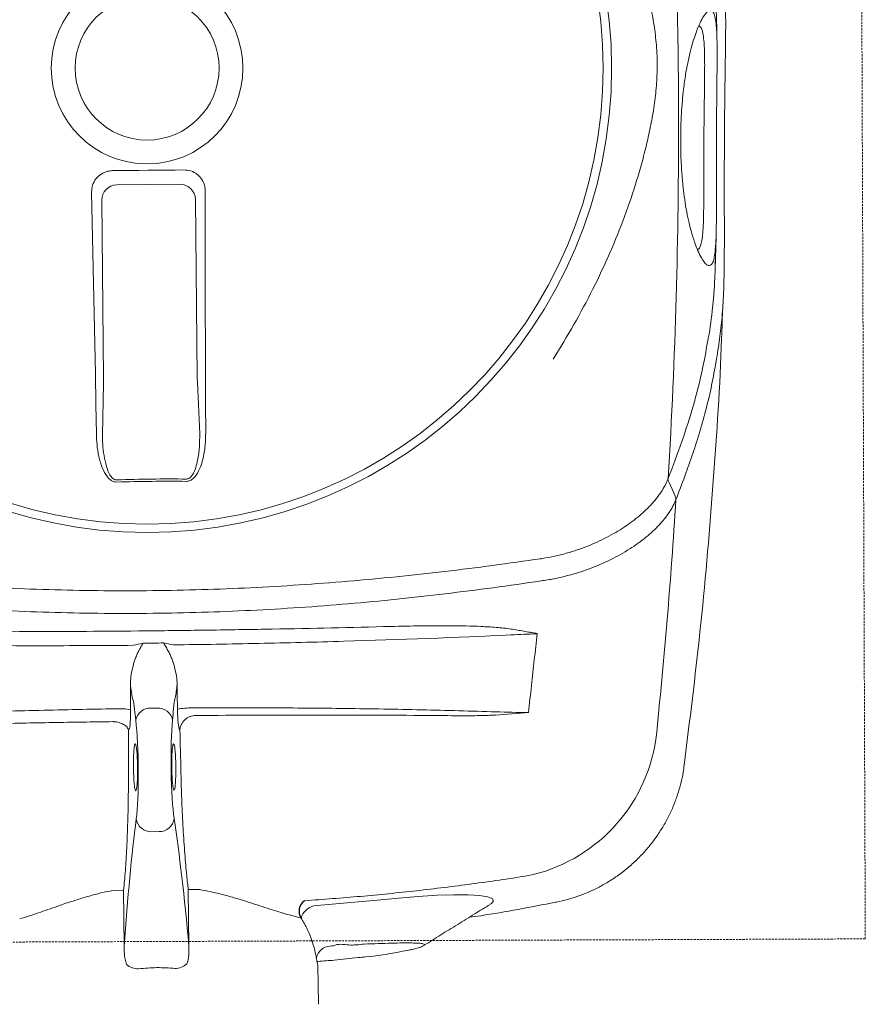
# Model space of a CAD drawing. Header units: inches. Extents: x 1703 to 137267, y -37098 to 14102.
# Tile 100 of 142: x 93827 to 94022, y 7576 to 7803. Entities that reach past the tile are written whole.
import ezdxf

# ---------------------------------------------------------------- set-up
doc = ezdxf.new("R2010")
doc.units = ezdxf.units.IN
doc.header["$MEASUREMENT"] = 0
doc.linetypes.add('11aa1PB-bd$0$11aa1PB-af$0$TRATTEGGIATA', pattern=[0.75, 0.5, -0.25])
doc.layers.add('CKD Equipments', color=252, linetype='Continuous', lineweight=0)
doc.layers.add('FAINTEQUIP', color=252, linetype='Continuous', lineweight=0)
doc.layers.add('TEXT50', color=7, linetype='Continuous')

# ---------------------------------------------------------------- blocks, each defined once
blk = doc.blocks.new('G$C62143A14')
at = {"linetype": 'Continuous', "lineweight": 0}
for p, q in [((166.18, 199.09), (180.76, 199.25)), ((163.17, 154.51), (162.73, 195.56)), ((184.29, 195.79), (184.73, 154.75)), ((162.89, 141.56), (163.17, 153.37)), ((184.76, 153.6), (185.3, 141.8)), ((263.88, 107.91), (263.87, 107.91)), ((174.02, 78.58), (175.51, 78.6)), ((169.06, 73.73), (168.91, 73.48)), ((180.74, 73.61), (180.59, 73.86)), ((296.83, 65.48), (296.83, 65.47)), ((170.72, 59.96), (170.71, 59.95)), ((174.2, 50.13), (175.95, 50.15)), ((165.22, 36.62), (167.76, 36.65)), ((167.76, 36.65), (167.91, 23.62)), ((182.67, 36.81), (185.22, 36.83)), ((182.81, 23.78), (182.67, 36.81)), ((226.17, 34.33), (211.46, 33.05)), ((252.18, 33.41), (252.18, 33.41)), ((267.17, 33.94), (267.17, 33.94)), ((208.63, 30.26), (206.72, 30.77)), ((232.42, 22.7), (233.43, 22.86)), ((232.63, 22.72), (233.05, 22.8)), ((233.43, 22.86), (233.69, 22.92)), ((237.04, 24.06), (236.98, 23.98)), ((212.61, 10.39), (212.51, 19.39))]:
    blk.add_line(p, q, dxfattribs=at)
at = {"linetype": 'Continuous', "lineweight": 0, "flags": 128}
for points in [[(165.21, 202.39), (167.27, 202.41), (169.32, 202.43), (171.38, 202.45), (173.44, 202.47), (175.49, 202.49), (177.55, 202.52), (179.61, 202.54), (181.66, 202.57)], [(161.51, 141.67), (161.39, 148.62), (161.27, 155.58), (161.14, 162.54), (161, 169.51), (160.86, 176.48), (160.72, 183.45), (160.56, 190.43), (160.41, 197.41)], [(186.57, 197.69), (186.57, 190.71), (186.56, 183.73), (186.57, 176.75), (186.58, 169.78), (186.59, 162.81), (186.61, 155.85), (186.64, 148.89), (186.67, 141.94)], [(294.76, 127.41), (294.02, 129.04), (293.28, 130.69)], [(252.17, 33.43), (252.43, 33.58), (252.93, 34.19), (252.63, 34.72), (251.55, 35.13), (249.67, 35.42), (247.1, 35.59), (243.8, 35.62), (239.98, 35.51), (235.58, 35.25), (231.03, 34.86), (226.17, 34.33), (226.17, 34.33), (226.17, 34.33)]]:
    blk.add_lwpolyline(points, dxfattribs=at)
at = {"linetype": 'Continuous', "lineweight": 0}
for radius in [106.93, 105, 22.05, 16.56]:
    blk.add_circle((173.18, 226), radius, dxfattribs=at)
for centre, radius, start, end in [((166.26, 195.57), 3.53, 91.3072, 180.1404), ((180.76, 195.72), 3.53, 1.0921, 89.9252), ((178.06, -227.41), 358.79, 89.3354, 91.8971), ((178.06, -227.34), 358.19, 89.3355, 91.897), ((267.68, 94.22), 5.1, 162.25, 162.5727), ((166.77, 65.44), 13.03, 78.4354, 93.3892), ((173.91, 75.19), 3.4, 88.0138, 169.0513), ((175.71, 75.21), 3.4, 12.1812, 93.2187), ((183.05, 65.63), 13.01, 87.8393, 102.8138), ((252.96, 76.9), 37.74, 281.6875, 351.5567), ((174.1, 53.58), 3.45, 188.5333, 271.7692), ((175.98, 53.6), 3.45, 269.4632, 352.6991), ((212.72, 28.94), 4.3, 107.038, 162.1316), ((215.53, 20.35), 3.47, 94.0507, 168.164), ((171.26, 23.04), 4.5, 231.4199, 269.6002), ((179.47, 23.13), 4.5, 271.6322, 309.8125)]:
    blk.add_arc(centre, radius, start, end, dxfattribs=at)
for centre, major_axis, ratio, start_param, end_param in [((162.86, 155.12), (0.09, -3.5), 0.086139, 1.045879, 1.394945), ((185.03, 155.36), (-0.02, -3.5), 0.086139, 4.88824, 5.237306), ((169.75, 70.56), (0.11, -10.5), 0.087489, 2.411328, 2.834153), ((179.96, 70.67), (0.11, -10.5), 0.087489, 3.449035, 3.871858), ((174.44, 139.98), (0.89, -82.6), 0.087489, 5.55292, 5.600646), ((173.78, 139.97), (0.89, -82.6), 0.087489, 0.682539, 0.730265), ((169.91, 64.96), (0.15, -14), 0.087489, 0.555229, 2.459054), ((179.92, 65.07), (0.15, -14), 0.087489, 3.824132, 5.727956), ((179.91, -88.67), (1.8, -166.89), 0.087489, 3.696821, 3.973461), ((173.23, -88.74), (1.8, -166.89), 0.087489, 2.309725, 2.586364)]:
    blk.add_ellipse(centre, major_axis=major_axis, ratio=ratio, start_param=start_param, end_param=end_param, dxfattribs=at)
for points, knots in [([(292.81, 298.92), (293.68, 285.01), (294.34, 271.07), (295.02, 250.13), (295.19, 243.14), (295.43, 229.15), (295.5, 222.15), (295.54, 201.17), (295.36, 187.21), (294.56, 159.32), (293.96, 145.4), (293.13, 131.5)], [0, 0, 0, 0, 0.25, 0.25, 0.375, 0.375, 0.5, 0.5, 0.75, 0.75, 1, 1, 1, 1]), ([(265.16, 295.03), (266.9, 292.42), (268.56, 289.8), (271.72, 284.5), (273.22, 281.83), (276.08, 276.42), (277.43, 273.7), (279.98, 268.18), (281.17, 265.39), (283.41, 259.74), (284.44, 256.91), (285.85, 252.62), (286.3, 251.18), (287.14, 248.29), (287.54, 246.84), (288.29, 243.91), (288.64, 242.44), (289.27, 239.47), (289.55, 237.97), (290.02, 234.96), (290.22, 233.44), (290.43, 231.13), (290.49, 230.35), (290.55, 229.19), (290.56, 228.8), (290.59, 228.01), (290.6, 227.62), (290.62, 225.65), (290.56, 224.09), (290.35, 221.02), (290.18, 219.49), (289.77, 216.47), (289.52, 214.97), (288.95, 211.99), (288.63, 210.51), (287.95, 207.58), (287.58, 206.12), (286.8, 203.23), (286.38, 201.79), (285.07, 197.5), (284.11, 194.66), (280.98, 186.21), (278.56, 180.65), (274.42, 172.38), (272.96, 169.66), (269.9, 164.27), (268.3, 161.61), (266.62, 158.98)], [0, 0, 0, 0, 0.0625, 0.0625, 0.125, 0.125, 0.1875, 0.1875, 0.25, 0.25, 0.3125, 0.3125, 0.34375, 0.34375, 0.375, 0.375, 0.40625, 0.40625, 0.4375, 0.4375, 0.46875, 0.46875, 0.484375, 0.484375, 0.492188, 0.492188, 0.5, 0.5, 0.53125, 0.53125, 0.5625, 0.5625, 0.59375, 0.59375, 0.625, 0.625, 0.65625, 0.65625, 0.6875, 0.6875, 0.75, 0.75, 0.875, 0.875, 0.9375, 0.9375, 1, 1, 1, 1]), ([(301.44, 276.45), (301.75, 275.05), (302.55, 271.44), (303.6, 265.92), (304.62, 259.79), (305.4, 253.83), (305.96, 247.99), (306.24, 243.12), (306.35, 239.27), (306.37, 236.26), (306.35, 232.9), (306.3, 229.24), (306.24, 225.22), (306.18, 221.07), (306.13, 216.7), (306.09, 212.1), (306.06, 207.11), (306.04, 201.95), (306.04, 196.95), (306.05, 192.75), (306.06, 189.23), (306.06, 186.3), (306.05, 183.54), (306.03, 180.52), (305.98, 177.38), (305.88, 174.2), (305.73, 171.32), (305.46, 167.82), (304.99, 163.66), (304.2, 158.49), (303.16, 153), (302.17, 148.58), (301.46, 146.05), (301.24, 145.3)], [0, 0, 0, 0, 0.033599, 0.086704, 0.14001, 0.193319, 0.246393, 0.299468, 0.326258, 0.353125, 0.379834, 0.406408, 0.428618, 0.451478, 0.47167, 0.492329, 0.516002, 0.540379, 0.564065, 0.588402, 0.605742, 0.623087, 0.640895, 0.658706, 0.685242, 0.711788, 0.738802, 0.765824, 0.81871, 0.871587, 0.924587, 0.977588, 1, 1, 1, 1]), ([(304.34, 232.77), (304.34, 233.59), (304.32, 235.34), (304.17, 240.5), (303.67, 247.37), (302.53, 255.86), (301.72, 260.92), (301.15, 263.69), (301.12, 263.85)], [0, 0, 0, 0, 0.076639, 0.163762, 0.518013, 0.751525, 0.985081, 1, 1, 1, 1]), ([(304.01, 184.73), (303.97, 184.22), (303.86, 183.03), (303.62, 181.83), (303.29, 180.95), (302.86, 180.52), (302.33, 180.49), (301.69, 180.94), (300.97, 181.91), (300.2, 183.37), (299.41, 185.28), (298.69, 187.43), (298.06, 189.77), (297.52, 192.16), (297.04, 194.87), (296.62, 197.87), (296.32, 200.95), (296.12, 203.96), (296.02, 206.73), (295.99, 209.52), (296.03, 212.49), (296.17, 215.56), (296.38, 218.45), (296.7, 221.56), (297.14, 224.68), (297.72, 227.74), (298.34, 230.38), (298.99, 232.61), (299.71, 234.69), (300.48, 236.52), (301.26, 237.97), (301.97, 238.89), (302.61, 239.35), (303.16, 239.35), (303.62, 238.79), (303.98, 237.69), (304.12, 236.37), (304.2, 235.72)], [0, 0, 0, 0, 0.026608, 0.06138, 0.0962, 0.130925, 0.168927, 0.207024, 0.245099, 0.283069, 0.316694, 0.350298, 0.37294, 0.395622, 0.418192, 0.438002, 0.457786, 0.474878, 0.488481, 0.502082, 0.518368, 0.53466, 0.550889, 0.567128, 0.590899, 0.614713, 0.640745, 0.66688, 0.692979, 0.729781, 0.766704, 0.803672, 0.840537, 0.880482, 0.920552, 0.960572, 1, 1, 1, 1]), ([(301.35, 209.93), (301.35, 210.19), (301.36, 211.47), (301.38, 213.82), (301.42, 217.11), (301.47, 220.46), (301.51, 223.57), (301.53, 226.21), (301.52, 228.58), (301.47, 230.66), (301.34, 232.62), (301.12, 234.17), (300.83, 235.18), (300.57, 235.43), (300.47, 235.53), (300.47, 235.53), (300.47, 235.53), (300.47, 235.53), (300.38, 235.62), (300.28, 235.71), (300.19, 235.8)], [0, 0, 0, 0, 0.014263, 0.071432, 0.130741, 0.207145, 0.286904, 0.364421, 0.443321, 0.542698, 0.643157, 0.777817, 0.912539, 1, 1, 1, 1, 1, 1, 1.081436, 1.081436, 1.081436, 1.081436]), ([(304.2, 235.72), (304.2, 235.72), (304.26, 235.25), (304.32, 233.87), (304.38, 231.79), (304.39, 229.49), (304.39, 227.19), (304.36, 224.56), (304.33, 221.57), (304.3, 218.26), (304.26, 214.65), (304.24, 211.81), (304.24, 210.23), (304.24, 209.92)], [0, 0, 0, 0, 0.0021857, 0.1486808, 0.2950678, 0.3936347, 0.4923949, 0.5907133, 0.6868358, 0.782863, 0.8795306, 0.9761461, 1, 1, 1, 1]), ([(299.89, 184.14), (299.99, 184.23), (300.1, 184.32), (300.2, 184.41), (300.2, 184.41), (300.2, 184.41), (300.2, 184.41), (300.25, 184.46), (300.44, 184.63), (300.69, 185.34), (300.95, 186.59), (301.14, 188.42), (301.24, 190.5), (301.29, 192.62), (301.31, 194.59), (301.32, 197.05), (301.32, 199.79), (301.32, 202.55), (301.32, 205.02), (301.33, 207.5), (301.34, 209.11), (301.35, 209.93)], [-0.088365, -0.088365, -0.088365, -0.088365, 0, 0, 0, 0, 0, 0, 0.042963, 0.162036, 0.283698, 0.405299, 0.528456, 0.591382, 0.654277, 0.728503, 0.80457, 0.856235, 0.909083, 0.954041, 1, 1, 1, 1]), ([(304.24, 209.92), (304.23, 208.94), (304.22, 206.98), (304.22, 203.98), (304.22, 201.01), (304.23, 197.79), (304.23, 194.6), (304.23, 191.57), (304.2, 189), (304.14, 186.89), (304.09, 185.47), (304.02, 184.88), (304.01, 184.73)], [0, 0, 0, 0, 0.0782123, 0.1564368, 0.2446658, 0.3329467, 0.4546253, 0.5765046, 0.703629, 0.8312553, 0.9586974, 1, 1, 1, 1]), ([(160.41, 197.41), (160.45, 197.96), (160.53, 199.07), (161.34, 200.56), (162.55, 201.68), (163.92, 202.29), (164.84, 202.36), (165.21, 202.39)], [0, 0, 0, 0, 0.214916, 0.429922, 0.642835, 0.854056, 1, 1, 1, 1]), ([(181.66, 202.57), (182.21, 202.52), (183.3, 202.43), (184.76, 201.61), (185.87, 200.4), (186.48, 199.02), (186.55, 198.08), (186.57, 197.69)], [0, 0, 0, 0, 0.21225, 0.424556, 0.635748, 0.847225, 1, 1, 1, 1]), ([(303.91, 180.58), (304.02, 182.73), (304.13, 185.07), (304.16, 187.42), (304.16, 187.6)], [0, 0, 0, 0, 0.919543, 1, 1, 1, 1]), ([(302.2, 162.92), (302.26, 163.21), (302.79, 165.97), (303.23, 169.58), (303.65, 173.93), (303.86, 177.33), (303.99, 180.67), (304.03, 183.21), (304.05, 184.25)], [0, 0, 0, 0, 0.042136, 0.404804, 0.566088, 0.727781, 0.888854, 1, 1, 1, 1]), ([(296.81, 65.48), (298.08, 75.69), (300.71, 96.79), (303.47, 128.89), (305.24, 155.54), (305.68, 171.27), (305.65, 170.35)], [0, 0, 0, 0, 0.27832, 0.574596, 0.870871, 1, 1, 1, 1]), ([(293.13, 131.5), (294.21, 134.35), (296.37, 140.06), (298.94, 148.11), (300.93, 155.81), (301.81, 160.74), (302.2, 162.92)], [0, 0, 0, 0, 0.263525, 0.527185, 0.79078, 1, 1, 1, 1]), ([(301.24, 145.3), (300.98, 144.33), (300.26, 141.65), (298.83, 137.28), (297, 132.07), (295.6, 128.41), (294.9, 126.59)], [0, 0, 0, 0, 0.157579, 0.438078, 0.719047, 1, 1, 1, 1]), ([(166.2, 130.66), (165.97, 130.67), (165.51, 130.71), (164.73, 131.13), (163.72, 132.15), (162.75, 134.05), (162.01, 136.57), (161.61, 139.17), (161.54, 140.88), (161.51, 141.67)], [0, 0, 0, 0, 0.053674, 0.107072, 0.201461, 0.385823, 0.599668, 0.814062, 1, 1, 1, 1]), ([(162.89, 141.56), (162.9, 140.81), (162.94, 139.22), (163.22, 136.78), (163.72, 134.42), (164.38, 132.64), (165.1, 131.64), (165.63, 131.27), (165.97, 131.18), (166.14, 131.19), (166.18, 131.19)], [0, 0, 0, 0, 0.19611, 0.418032, 0.642122, 0.825582, 0.912375, 0.957312, 0.988402, 1, 1, 1, 1]), ([(186.67, 141.94), (186.64, 140.85), (186.59, 138.68), (186.07, 135.91), (185.29, 133.61), (184.49, 132.14), (183.53, 131.22), (182.83, 130.87), (182.37, 130.84), (182.21, 130.83)], [0, 0, 0, 0, 0.2549733, 0.5094959, 0.6555036, 0.8234143, 0.8930287, 0.9633452, 1, 1, 1, 1]), ([(182.22, 131.36), (182.34, 131.37), (182.63, 131.39), (182.93, 131.57), (183.29, 131.88), (183.87, 132.62), (184.4, 133.98), (184.93, 136.14), (185.27, 138.73), (185.29, 140.77), (185.3, 141.8)], [0, 0, 0, 0, 0.028874, 0.074198, 0.087541, 0.150828, 0.315881, 0.465459, 0.731192, 1, 1, 1, 1]), ([(263.89, 113.03), (265.76, 113.31), (267.57, 113.69), (269.77, 114.29), (270.21, 114.41), (271.07, 114.67), (271.5, 114.81), (272.77, 115.23), (273.6, 115.53), (276.01, 116.48), (277.52, 117.17), (279.68, 118.29), (280.38, 118.68), (281.74, 119.48), (282.4, 119.89), (284.29, 121.16), (285.45, 122.03), (287.56, 123.81), (288.51, 124.72), (289.57, 125.89), (289.78, 126.12), (290.17, 126.59), (290.36, 126.83), (290.92, 127.53), (291.25, 128), (292.18, 129.42), (292.68, 130.37), (293.07, 131.33)], [0, 0, 0, 0, 0.125, 0.125, 0.15625, 0.15625, 0.1875, 0.1875, 0.25, 0.25, 0.375, 0.375, 0.4375, 0.4375, 0.5, 0.5, 0.625, 0.625, 0.75, 0.75, 0.78125, 0.78125, 0.8125, 0.8125, 0.875, 0.875, 1, 1, 1, 1]), ([(294.91, 126.6), (294.92, 126.63), (294.92, 126.66), (294.93, 126.73), (294.93, 126.76), (294.93, 126.87), (294.92, 126.94), (294.88, 127.15), (294.83, 127.28), (294.76, 127.4)], [0, 0, 0, 0, 0.125, 0.125, 0.25, 0.25, 0.5, 0.5, 1, 1, 1, 1]), ([(294.91, 126.6), (294.71, 126.11), (294.48, 125.62), (293.95, 124.63), (293.66, 124.14), (292.68, 122.67), (291.91, 121.71), (290.13, 119.81), (289.12, 118.87), (287.43, 117.49), (286.84, 117.04), (285.59, 116.14), (284.95, 115.7), (282.92, 114.4), (281.48, 113.59), (278.41, 112.07), (276.78, 111.36), (274.62, 110.55), (274.18, 110.4), (273.3, 110.09), (272.85, 109.95), (271.5, 109.53), (270.59, 109.27), (268.73, 108.8), (267.78, 108.58), (266.34, 108.3), (265.85, 108.21), (265.11, 108.09), (264.87, 108.05), (264.37, 107.98), (264.13, 107.94), (263.88, 107.91)], [0, 0, 0, 0, 0.0625, 0.0625, 0.125, 0.125, 0.25, 0.25, 0.375, 0.375, 0.4375, 0.4375, 0.5, 0.5, 0.625, 0.625, 0.75, 0.75, 0.78125, 0.78125, 0.8125, 0.8125, 0.875, 0.875, 0.9375, 0.9375, 0.96875, 0.96875, 0.984375, 0.984375, 1, 1, 1, 1]), ([(294.9, 126.59), (294.32, 117.35), (293.65, 108.13), (292.12, 89.72), (291.25, 80.53), (290.3, 71.36)], [0, 0, 0, 0, 0.5, 0.5, 1, 1, 1, 1]), ([(85.06, 111.09), (92.41, 110.17), (99.79, 109.34), (114.61, 107.92), (122.05, 107.33), (136.99, 106.39), (144.47, 106.05), (159.47, 105.64), (166.98, 105.58), (181.99, 105.74), (189.5, 105.97), (204.48, 106.69), (211.94, 107.19), (223.12, 108.14), (226.83, 108.48), (234.27, 109.24), (237.97, 109.64), (249.07, 110.95), (256.43, 111.93), (263.76, 113.01)], [0, 0, 0, 0, 0.125, 0.125, 0.25, 0.25, 0.375, 0.375, 0.5, 0.5, 0.625, 0.625, 0.75, 0.75, 0.8125, 0.8125, 0.875, 0.875, 1, 1, 1, 1]), ([(263.87, 107.91), (256.54, 106.81), (249.17, 105.82), (238.07, 104.49), (234.37, 104.07), (226.94, 103.31), (223.21, 102.95), (212.02, 101.99), (204.54, 101.48), (189.56, 100.75), (182.06, 100.52), (167.03, 100.36), (159.51, 100.42), (144.51, 100.84), (137.03, 101.19), (125.83, 101.91), (122.1, 102.18), (114.65, 102.79), (110.93, 103.12), (99.8, 104.21), (92.42, 105.05), (85.06, 105.98)], [0, 0, 0, 0, 0.125, 0.125, 0.1875, 0.1875, 0.25, 0.25, 0.375, 0.375, 0.5, 0.5, 0.625, 0.625, 0.75, 0.75, 0.8125, 0.8125, 0.875, 0.875, 1, 1, 1, 1]), ([(229.28, 97.41), (231.6, 97.47), (233.91, 97.52), (238.54, 97.58), (240.85, 97.59), (245.47, 97.55), (247.78, 97.51), (251.23, 97.35), (252.38, 97.29), (254.1, 97.15), (254.68, 97.1), (255.82, 96.97), (256.39, 96.9), (256.96, 96.81)], [0, 0, 0, 0, 0.25, 0.25, 0.5, 0.5, 0.75, 0.75, 0.875, 0.875, 0.9375, 0.9375, 1, 1, 1, 1]), ([(119.9, 96.23), (128.99, 96.19), (138.1, 96.19), (156.34, 96.25), (165.47, 96.31), (179.17, 96.46), (183.74, 96.51), (192.87, 96.65), (197.43, 96.72), (211.1, 96.97), (220.2, 97.17), (229.28, 97.41)], [0, 0, 0, 0, 0.25, 0.25, 0.5, 0.5, 0.625, 0.625, 0.75, 0.75, 1, 1, 1, 1]), ([(256.93, 95.45), (244.25, 94.86), (231.42, 94.38), (215.18, 93.9), (211.92, 93.81), (205.4, 93.64), (202.13, 93.57), (192.33, 93.36), (185.79, 93.25), (179.23, 93.17)], [0, 0, 0, 0, 0.5, 0.5, 0.625, 0.625, 0.75, 0.75, 1, 1, 1, 1]), ([(256.96, 96.81), (257.94, 96.66), (258.92, 96.49), (260.38, 96.24), (260.87, 96.15), (261.6, 96.02), (261.85, 95.98), (262.21, 95.91), (262.34, 95.89), (262.52, 95.85), (262.58, 95.84), (262.7, 95.81), (262.76, 95.8), (262.82, 95.78)], [0, 0, 0, 0, 0.5, 0.5, 0.75, 0.75, 0.875, 0.875, 0.9375, 0.9375, 0.96875, 0.96875, 1, 1, 1, 1]), ([(262.81, 95.75), (262.86, 95.75), (262.9, 95.74), (262.95, 95.73), (262.96, 95.73), (262.97, 95.73), (262.97, 95.73)], [0, 0, 0, 0, 0.0002027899, 0.0002027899, 0.0002027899, 0.000241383, 0.000241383, 0.000241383, 0.000241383]), ([(262.82, 95.78), (262.86, 95.76), (262.91, 95.75), (262.95, 95.74), (262.96, 95.73), (262.97, 95.73), (262.97, 95.73)], [0, 0, 0, 0, 0.0002012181, 0.0002012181, 0.0002012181, 0.0002381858, 0.0002381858, 0.0002381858, 0.0002381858]), ([(170, 93.07), (166.71, 93.04), (163.43, 93.02), (156.86, 92.99), (153.58, 92.98), (143.76, 92.97), (137.25, 93), (117.82, 93.15), (105, 93.36), (92.31, 93.68)], [0, 0, 0, 0, 0.125, 0.125, 0.25, 0.25, 0.5, 0.5, 1, 1, 1, 1]), ([(171.15, 91.57), (171.34, 91.9), (171.52, 92.23), (171.87, 92.9), (172.05, 93.23), (172.23, 93.56)], [0, 0, 0, 0, 0.5, 0.5, 1, 1, 1, 1]), ([(178.1, 91.64), (177.92, 91.97), (177.73, 92.3), (177.36, 92.95), (177.17, 93.28), (176.99, 93.61)], [0, 0, 0, 0, 0.5, 0.5, 1, 1, 1, 1]), ([(171.15, 91.57), (170.99, 91.27), (170.85, 90.97), (170.6, 90.35), (170.48, 90.04), (170.16, 89.1), (169.97, 88.46), (169.66, 87.18), (169.54, 86.53), (169.37, 85.23), (169.33, 84.57), (169.35, 83.91)], [0, 0, 0, 0, 0.125, 0.125, 0.25, 0.25, 0.5, 0.5, 0.75, 0.75, 1, 1, 1, 1]), ([(180.07, 84.02), (180.08, 84.68), (180.02, 85.34), (179.83, 86.64), (179.69, 87.28), (179.35, 88.56), (179.16, 89.19), (178.81, 90.13), (178.69, 90.44), (178.42, 91.05), (178.27, 91.35), (178.1, 91.64)], [0, 0, 0, 0, 0.25, 0.25, 0.5, 0.5, 0.75, 0.75, 0.875, 0.875, 1, 1, 1, 1]), ([(180.07, 84.02), (180.03, 83.65), (180, 83.29), (179.92, 82.63), (179.88, 82.32), (179.76, 81.49), (179.67, 81.03), (179.58, 80.67)], [0, 0, 0, 0, 0.25, 0.25, 0.5, 0.5, 1, 1, 1, 1]), ([(169.92, 80.57), (169.82, 80.92), (169.72, 81.38), (169.58, 82.21), (169.53, 82.52), (169.44, 83.17), (169.4, 83.53), (169.35, 83.91)], [0, 0, 0, 0, 0.5, 0.5, 0.75, 0.75, 1, 1, 1, 1]), ([(96.1, 76.05), (101.78, 76.36), (107.49, 76.64), (119.01, 77.14), (124.81, 77.37), (136.49, 77.77), (142.37, 77.94), (154.17, 78.23), (160.07, 78.35), (166, 78.44)], [0, 0, 0, 0, 0.25, 0.25, 0.5, 0.5, 0.75, 0.75, 1, 1, 1, 1]), ([(169.38, 78.2), (169.38, 77.64), (169.37, 77.11), (169.34, 76.09), (169.32, 75.63), (169.26, 74.82), (169.23, 74.49), (169.15, 73.98), (169.1, 73.81), (169.06, 73.73)], [0, 0, 0, 0, 0.25, 0.25, 0.5, 0.5, 0.75, 0.75, 1, 1, 1, 1]), ([(180.59, 73.86), (180.54, 73.93), (180.49, 74.1), (180.4, 74.61), (180.35, 74.94), (180.28, 75.75), (180.25, 76.21), (180.2, 77.23), (180.18, 77.76), (180.17, 78.32)], [0, 0, 0, 0, 0.25, 0.25, 0.5, 0.5, 0.75, 0.75, 1, 1, 1, 1]), ([(183.54, 78.63), (189.46, 78.67), (195.37, 78.68), (207.15, 78.64), (213.04, 78.59), (224.74, 78.44), (230.55, 78.34), (242.08, 78.08), (247.81, 77.92), (253.48, 77.74)], [0, 0, 0, 0, 0.25, 0.25, 0.5, 0.5, 0.75, 0.75, 1, 1, 1, 1]), ([(165.28, 75.49), (160.66, 75.42), (156.04, 75.35), (146.8, 75.19), (142.19, 75.1), (128.37, 74.8), (119.18, 74.57), (110.02, 74.3)], [0, 0, 0, 0, 0.25, 0.25, 0.5, 0.5, 1, 1, 1, 1]), ([(165.48, 75.48), (165.71, 75.47), (165.93, 75.44), (166.36, 75.37), (166.58, 75.32), (166.98, 75.21), (167.17, 75.14), (167.54, 74.99), (167.7, 74.9), (168.01, 74.72), (168.15, 74.62), (168.39, 74.41), (168.5, 74.3), (168.67, 74.08), (168.74, 73.96), (168.82, 73.78), (168.85, 73.72), (168.88, 73.6), (168.9, 73.54), (168.91, 73.48)], [0, 0, 0, 0, 0.125, 0.125, 0.25, 0.25, 0.375, 0.375, 0.5, 0.5, 0.625, 0.625, 0.75, 0.75, 0.875, 0.875, 0.9375, 0.9375, 1, 1, 1, 1]), ([(184.01, 76.87), (183.78, 76.85), (183.56, 76.81), (183.13, 76.68), (182.92, 76.6), (182.53, 76.4), (182.34, 76.29), (181.99, 76.03), (181.83, 75.89), (181.54, 75.59), (181.41, 75.43), (181.18, 75.09), (181.09, 74.92), (180.93, 74.56), (180.87, 74.37), (180.8, 74.09), (180.78, 73.99), (180.75, 73.8), (180.75, 73.71), (180.74, 73.61)], [0, 0, 0, 0, 0.125, 0.125, 0.25, 0.25, 0.375, 0.375, 0.5, 0.5, 0.625, 0.625, 0.75, 0.75, 0.875, 0.875, 0.9375, 0.9375, 1, 1, 1, 1]), ([(239.78, 76.9), (242.06, 76.87), (244.32, 76.84), (247.72, 76.85), (248.85, 76.86), (251.11, 76.91), (252.24, 76.94), (253.37, 77)], [0, 0, 0, 0, 0.5, 0.5, 0.75, 0.75, 1, 1, 1, 1]), ([(170.03, 64.96), (170.03, 65.38), (170.03, 66.4), (170.07, 67.93), (170.16, 69.3), (170.29, 70.16), (170.43, 70.49), (170.51, 70.29), (170.53, 70.22)], [0, 0, 0, 0, 0.132098, 0.323567, 0.515414, 0.707812, 0.900839, 1, 1, 1, 1]), ([(178.91, 68.1), (178.93, 68.35), (178.96, 69.1), (179.06, 69.93), (179.21, 70.49), (179.32, 70.34), (179.37, 70.26)], [0, 0, 0, 0, 0.138475, 0.425595, 0.712972, 1, 1, 1, 1]), ([(170.53, 70.22), (170.56, 70.18), (170.64, 70.06), (170.77, 69.22), (170.89, 67.85), (170.96, 66.34), (170.99, 64.75), (170.98, 63.15), (170.92, 61.54), (170.82, 60.3), (170.72, 59.92), (170.68, 59.74)], [0, 0, 0, 0, 0.060949, 0.185979, 0.310678, 0.434944, 0.512561, 0.636279, 0.760031, 0.884003, 1, 1, 1, 1]), ([(178.86, 65.06), (178.85, 65.24), (178.85, 66.03), (178.86, 66.8), (178.88, 67.62), (178.9, 67.86), (178.91, 68.1)], [0, 0, 0, 0, 0.170805, 0.715603, 0.716948, 1, 1, 1, 1]), ([(179.37, 70.26), (179.42, 70.07), (179.53, 69.69), (179.66, 68.44), (179.75, 66.86), (179.79, 65.29), (179.79, 63.72), (179.76, 62.22), (179.67, 60.89), (179.58, 60.12), (179.52, 60.01), (179.51, 60)], [0, 0, 0, 0, 0.12873, 0.257, 0.385041, 0.513034, 0.593354, 0.721934, 0.850956, 0.980313, 1, 1, 1, 1]), ([(168.89, 63.67), (168.88, 62.02), (168.87, 59.26), (168.81, 55.52), (168.73, 52.37), (168.62, 49.31), (168.49, 46.4), (168.34, 43.67), (168.17, 41.14), (167.98, 38.76), (167.84, 37.35), (167.76, 36.65)], [0, 0, 0, 0, 0.155431, 0.25949, 0.363548, 0.470649, 0.57775, 0.681803, 0.785857, 0.892928, 1, 1, 1, 1]), ([(170.68, 59.74), (170.68, 59.72), (170.63, 59.47), (170.51, 59.52), (170.35, 59.99), (170.21, 61.08), (170.1, 62.6), (170.05, 63.98), (170.04, 64.77), (170.03, 64.96)], [0, 0, 0, 0, 0.0125521, 0.1986893, 0.3850478, 0.5712562, 0.7570178, 0.9421233, 1, 1, 1, 1]), ([(179.51, 60), (179.47, 59.87), (179.38, 59.61), (179.22, 59.93), (179.07, 60.79), (178.95, 62.14), (178.88, 63.64), (178.86, 64.65), (178.86, 65.06)], [0, 0, 0, 0, 0.154069, 0.335329, 0.515993, 0.696154, 0.875964, 1, 1, 1, 1]), ([(182.67, 36.81), (182.55, 37.86), (182.33, 39.6), (182.06, 42.44), (181.85, 45.05), (181.65, 47.86), (181.46, 50.83), (181.31, 53.9), (181.17, 57.09), (181.05, 60.39), (180.99, 62.66), (180.97, 63.8)], [0, 0, 0, 0, 0.1578809, 0.261641, 0.3654014, 0.4721602, 0.5789187, 0.6826798, 0.7864408, 0.8932205, 1, 1, 1, 1]), ([(267.18, 33.88), (267.25, 33.89), (268.2, 34.05), (270, 34.52), (272.58, 35.32), (275.08, 36.33), (277.52, 37.51), (279.94, 38.92), (282.31, 40.55), (284.6, 42.42), (286.71, 44.43), (288.63, 46.57), (290.36, 48.83), (291.9, 51.18), (293.24, 53.62), (294.38, 56.11), (295.32, 58.66), (296.06, 61.24), (296.57, 63.51), (296.75, 64.93), (296.82, 65.48)], [0, 0, 0, 0, 0.0043, 0.062427, 0.120682, 0.179038, 0.237474, 0.295974, 0.360442, 0.424188, 0.487097, 0.549223, 0.610606, 0.671276, 0.731251, 0.79054, 0.849146, 0.907063, 0.964275, 1, 1, 1, 1]), ([(260.61, 39.95), (256.39, 39.31), (247.95, 38.05), (235.18, 36.5), (222.34, 35.19), (213.72, 34.55), (209.42, 34.23)], [0, 0, 0, 0, 0.249503, 0.499006, 0.749503, 1, 1, 1, 1]), ([(165.22, 36.62), (164.35, 36.43), (162.5, 36.03), (159.79, 35.31), (157.08, 34.49), (154.48, 33.64), (152.02, 32.79), (149.73, 31.98), (147.6, 31.24), (145.61, 30.58), (144.44, 30.25), (143.85, 30.09)], [0, 0, 0, 0, 0.099727, 0.210626, 0.321535, 0.435425, 0.549315, 0.660296, 0.771268, 0.885644, 1, 1, 1, 1]), ([(206.72, 30.77), (206.15, 30.91), (205.01, 31.2), (203.04, 31.8), (200.88, 32.5), (198.55, 33.27), (196.09, 34.06), (193.5, 34.86), (190.75, 35.62), (187.98, 36.3), (186.1, 36.67), (185.22, 36.83)], [0, 0, 0, 0, 0.110862, 0.221742, 0.336208, 0.450686, 0.561628, 0.67257, 0.786427, 0.900273, 1, 1, 1, 1]), ([(236.98, 23.98), (238.25, 24.77), (240.79, 26.37), (244.68, 28.79), (248.48, 31.14), (250.98, 32.67), (252.16, 33.4)], [0, 0, 0, 0, 0.2528454, 0.5089886, 0.7672662, 1, 1, 1, 1]), ([(247.32, 30.42), (248.21, 30.54), (254.86, 31.47), (261.46, 32.77), (267.18, 33.9)], [0, 0, 0, 0, 0.132817, 1, 1, 1, 1]), ([(212.14, 21.06), (212, 21.87), (211.82, 22.67), (211.39, 24.25), (211.14, 25.03), (210.56, 26.56), (210.23, 27.32), (209.49, 28.81), (209.08, 29.54), (208.63, 30.26)], [0, 0, 0, 0, 0.25, 0.25, 0.5, 0.5, 0.75, 0.75, 1, 1, 1, 1]), ([(167.91, 23.62), (167.91, 23.11), (167.92, 22.17), (168.08, 20.79), (168.33, 19.95), (168.45, 19.52)], [0, 0, 0, 0, 0.374373, 0.684718, 1, 1, 1, 1]), ([(182.35, 19.67), (182.48, 20.15), (182.84, 21.5), (182.82, 22.88), (182.81, 23.78)], [0, 0, 0, 0, 0.3484193, 1, 1, 1, 1]), ([(215.28, 23.8), (215.54, 23.84), (215.8, 23.87), (216.05, 23.87), (216.05, 23.87)], [0, 0, 0, 0, 0.9999461, 1, 1, 1, 1]), ([(216.05, 23.87), (216.05, 23.87), (217.12, 24.42), (219.72, 23.83), (223.12, 24.3), (226.46, 24.36), (229.43, 24.48), (232.04, 24.53), (234.15, 24.52), (235.76, 24.46), (236.76, 24.34), (237.2, 24.2), (237.08, 24.09), (237.04, 24.06)], [0, 0, 0, 0, 0.000001, 0.102794, 0.208141, 0.312848, 0.420372, 0.524648, 0.631769, 0.736112, 0.843311, 0.947618, 1, 1, 1, 1]), ([(221.75, 21.15), (222.36, 21.19), (226.04, 21.43), (229.51, 22.12), (232.42, 22.7)], [0, 0, 0, 0, 0.163282, 1, 1, 1, 1]), ([(233.69, 22.9), (233.96, 22.96), (234.67, 23.1), (235.44, 23.31), (236.14, 23.55), (236.6, 23.73), (236.91, 23.92), (236.98, 23.97)], [0, 0, 0, 0, 0.216023, 0.560392, 0.763973, 0.942309, 1, 1, 1, 1]), ([(212.51, 19.39), (212.44, 19.64), (212.39, 19.8), (212.27, 20.31), (212.21, 20.65), (212.14, 21.06)], [0, 0, 0, 0, 0.5, 0.5, 1, 1, 1, 1]), ([(212.29, 20.26), (212.39, 20.27), (212.49, 20.28), (212.59, 20.28), (213.82, 20.36), (216.88, 20.56), (219.93, 20.94), (221.75, 21.17)], [-0.033141, -0.033141, -0.033141, -0.033141, 0, 0, 0, 0.400839, 1, 1, 1, 1]), ([(171.23, 18.54), (172.61, 18.71), (174, 18.81), (176.82, 18.84), (178.22, 18.77), (179.6, 18.63)], [0, 0, 0, 0, 0.5, 0.5, 1, 1, 1, 1])]:
    blk.add_open_spline(points, degree=3, knots=knots, dxfattribs=at)
for points in [[(293.07, 131.33), (293.09, 131.38), (293.11, 131.44), (293.13, 131.5)], [(293.07, 131.33), (293.07, 131.11), (293.15, 130.89), (293.28, 130.69)], [(294.76, 127.4), (294.76, 127.4), (294.76, 127.4), (294.76, 127.41)], [(294.9, 126.59), (294.91, 126.59), (294.91, 126.6), (294.91, 126.6)], [(263.76, 113.01), (263.8, 113.02), (263.84, 113.02), (263.89, 113.03)], [(262.97, 95.73), (260.94, 95.65), (258.92, 95.56), (256.93, 95.45)], [(262.97, 95.73), (262.52, 91.76), (262.09, 87.8), (261.67, 83.83)], [(170, 93.07), (170.74, 93.24), (171.48, 93.4), (172.23, 93.56)], [(172.23, 93.56), (173.81, 93.57), (175.4, 93.59), (176.99, 93.61)], [(179.23, 93.17), (178.48, 93.32), (177.74, 93.47), (176.99, 93.61)], [(180.17, 78.32), (180.13, 80.22), (180.1, 82.12), (180.07, 84.02)], [(169.35, 83.91), (169.36, 82), (169.37, 80.1), (169.38, 78.2)], [(261.67, 83.83), (261.43, 81.75), (261.2, 79.66), (260.99, 77.58)], [(253.37, 77), (255.9, 77.14), (258.44, 77.35), (260.99, 77.58)], [(253.48, 77.74), (255.95, 77.66), (258.46, 77.61), (260.99, 77.58)], [(165.48, 75.48), (165.41, 75.48), (165.35, 75.49), (165.28, 75.49)], [(184.01, 76.87), (184.12, 76.89), (184.22, 76.89), (184.33, 76.89)], [(184.33, 76.89), (202.89, 77.04), (221.37, 77.05), (239.78, 76.9)], [(168.91, 73.48), (168.9, 70.21), (168.9, 66.94), (168.89, 63.67)], [(180.97, 63.8), (180.89, 67.07), (180.82, 70.34), (180.74, 73.61)]]:
    blk.add_open_spline(points, degree=3, dxfattribs=at)
at = {"layer": 'FAINTEQUIP', "color": 4, "linetype": '11aa1PB-bd$0$11aa1PB-af$0$TRATTEGGIATA'}
blk.add_lwpolyline([(337, 429.45), (338.5, 25.45), (1.5, 24.2), (0, 428.19), (337, 429.45)], dxfattribs=at)
at = {"layer": 'TEXT50'}
blk.add_arc((211.02, 31.85), 2.87, 123.9594, 213.5681, dxfattribs=at)

msp = doc.modelspace()

# ---------------------------------------------------------------- block references
at = {"layer": 'CKD Equipments', "ltscale": 0.25}
msp.add_blockref('G$C62143A14', (93683.45, 7565.48), dxfattribs=at)

doc.saveas('drawing.dxf')
